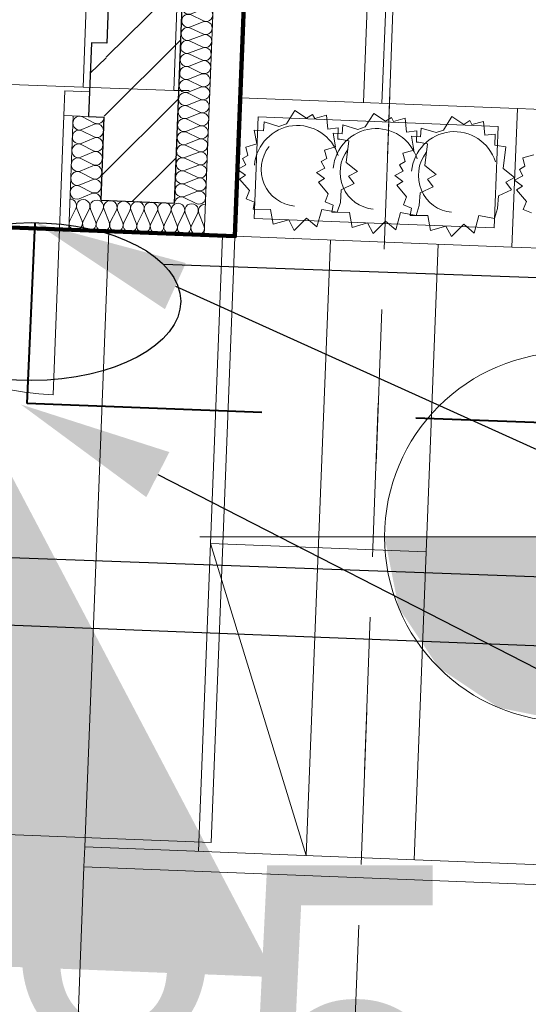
# Model space of a CAD drawing. Extents: x -198213 to 5540361, y 56395 to 5961443.
# Tile 53 of 76: x 5539594.22 to 5539595.87, y 5961335.24 to 5961338.43. Entities that reach past the tile are written whole.
import ezdxf
from ezdxf import colors
from ezdxf.entities.mleader import LeaderData, LeaderLine
from ezdxf.math import Vec2, Vec3

# ---------------------------------------------------------------- set-up
doc = ezdxf.new("R2010")
doc.units = 0
doc.header["$MEASUREMENT"] = 0
for name, pattern in [('Dashed', [564.4444465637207, 282.2222232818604, -282.2222232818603]), ('KRESKOWAX2', [1.5, 1, -0.5]), ('L_0_03', [1, 0.5, -0.5])]:
    doc.linetypes.add(name, pattern=pattern)
for name, color, linetype, lineweight in [('$ IE KABEL NN', 1, 'KRESKOWAX2', 40), ('$ IE RURY OSŁONOWE', 7, 'Continuous', 30), ('$ IE_OPISY', 7, 'Continuous', 25), ('$ MP studzienki teletechnika', 40, 'Dashed', 30), ('0_Nr_Pióra__7', 8, 'Continuous', 13), ('217_kontur_klasyfikacyjny_Nr_Pióra__3', 8, 'Continuous', 18), ('218_kontur_uzytku_gruntowego_Nr_Pióra__3', 8, 'Continuous', 18), ('ARCH dach_Nr_Pióra__46', 8, 'Continuous', 13), ('Arch drogi_Nr_Pióra__21', 8, 'Continuous', 9), ('Arch drzwi_Nr_Pióra__4', 8, 'Continuous', 9), ('Arch ocieplenie_Nr_Pióra__22', 8, 'Continuous', 9), ('Arch schody_Nr_Pióra__21', 8, 'Continuous', 9), ('Arch wyburzenia_Nr_Pióra__46', 8, 'Continuous', 13), ('arch wypelnienia_Nr_Pióra__118', 8, 'Continuous', 211), ('arch wypelnienia_Nr_Pióra__68', 8, 'Continuous', 40), ('Arch wyposarzenie_Nr_Pióra__4', 8, 'Continuous', 9), ('Arch ściany nośne_Nr_Pióra__21', 8, 'Continuous', 9), ('Arch ściany nośne_Nr_Pióra__27', 8, 'Continuous', 30), ('INWENT RZĘDNE_Nr_Pióra__21', 8, 'Continuous', 9), ('KR_ObiektKarto_Nr_Pióra__7', 8, 'Continuous', 13), ('sch_Nr_Pióra__7', 8, 'Continuous', 13)]:
    doc.layers.add(name, color=color, linetype=linetype, lineweight=lineweight)
for name, color, linetype in [('Arch ocieplenie', 8, 'Continuous'), ('Arch ściany nośne', 8, 'Continuous'), ('INWENT RZĘDNE', 8, 'Continuous')]:
    doc.layers.add(name, color=color, linetype=linetype)
doc.styles.add('1. Elektrobau_02.2024', font='romans.shx', dxfattribs={"width": 0.8, "oblique": 10})
doc.styles.add('GENERATED_STYLE_3', font='ARIALN.TTF')
pattern_1 = [(45, (0, 0), (-91.92387818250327, 91.92387818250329), [])]

# ---------------------------------------------------------------- blocks, each defined once
blk = doc.blocks.new('Izolacja cieplna 14_30', base_point=(-119027.1563156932, 114790.0136445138))
at = {"layer": 'Arch ocieplenie_Nr_Pióra__22', "linetype": 'Continuous'}
for p, q in [((-118957.0776100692, 114785.493898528), (-118998.1377131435, 114769.4623604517)), ((-118958.732254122, 114743.1625881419), (-118999.7923571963, 114727.1310500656)), ((-118998.2766943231, 114765.9067586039), (-118958.5932371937, 114746.7191045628)), ((-118999.9313383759, 114723.5754482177), (-118960.2478812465, 114704.3877941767)), ((-119001.5859824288, 114681.2441378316), (-118961.9025252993, 114662.0564837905)), ((-118960.3868981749, 114700.8312777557), (-119001.4470012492, 114684.7997396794)), ((-118962.0415422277, 114658.4999673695), (-119003.101645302, 114642.4684292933)), ((-118963.6961862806, 114616.1686569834), (-119004.7562893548, 114600.1371189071)), ((-119003.2406264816, 114638.9128274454), (-118963.5571693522, 114619.7251734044)), ((-119004.8952705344, 114596.5815170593), (-118965.211813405, 114577.3938630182)), ((-119006.5499145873, 114554.2502066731), (-118966.8664574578, 114535.0625526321)), ((-118965.3508303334, 114573.8373465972), (-119006.4109334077, 114557.8058085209)), ((-118967.0054743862, 114531.5060362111), (-119008.0655774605, 114515.4744981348)), ((-118968.6601184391, 114489.1747258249), (-119009.7202215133, 114473.1431877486)), ((-119008.2045586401, 114511.918896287), (-118968.5211015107, 114492.7312422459)), ((-119009.8592026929, 114469.5875859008), (-118970.1757455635, 114450.3999318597)), ((-119011.5138467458, 114427.2562755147), (-118971.8303896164, 114408.0686214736)), ((-118970.3147624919, 114446.8434154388), (-119011.3748655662, 114430.8118773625)), ((-118971.9694065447, 114404.5121050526), (-119013.029509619, 114388.4805669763)), ((-118973.6240505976, 114362.1807946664), (-119014.6841536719, 114346.1492565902)), ((-119013.1684907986, 114384.9249651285), (-118973.4850336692, 114365.7373110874)), ((-119014.8231348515, 114342.5936547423), (-118975.139677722, 114323.4060007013)), ((-119016.4777789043, 114300.2623443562), (-118976.7943217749, 114281.0746903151)), ((-118975.2786946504, 114319.8494842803), (-119016.3387977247, 114303.817946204)), ((-118976.9333387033, 114277.5181738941), (-119017.9934417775, 114261.4866358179)), ((-118978.5879827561, 114235.186863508), (-119019.6480858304, 114219.1553254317)), ((-119018.1324229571, 114257.93103397), (-118978.4489658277, 114238.743379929)), ((-119019.78706701, 114215.5997235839), (-118980.1036098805, 114196.4120695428)), ((-119021.4417110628, 114173.2684131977), (-118981.7582539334, 114154.0807591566)), ((-118980.2426268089, 114192.8555531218), (-119021.3027298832, 114176.8240150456)), ((-118981.8972708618, 114150.5242427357), (-119022.957373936, 114134.4927046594)), ((-118983.5519149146, 114108.1929323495), (-119024.6120179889, 114092.1613942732)), ((-119023.0963551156, 114130.9371028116), (-118983.4128979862, 114111.7494487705)), ((-119024.7509991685, 114088.6057924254), (-118985.067542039, 114069.4181383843)), ((-119026.4056432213, 114046.2744820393), (-118986.7221860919, 114027.0868279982)), ((-118985.2065589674, 114065.8616219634), (-119026.2666620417, 114049.8300838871)), ((-118986.8612030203, 114023.5303115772), (-119027.9213060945, 114007.4987735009)), ((-118988.5158470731, 113981.199001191), (-119029.5759501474, 113965.1674631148)), ((-119028.0602872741, 114003.9431716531), (-118988.3768301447, 113984.755517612)), ((-119029.714931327, 113961.6118612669), (-118990.0314741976, 113942.4242072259)), ((-119031.3695753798, 113919.2805508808), (-118991.6861182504, 113900.0928968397)), ((-118990.170491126, 113938.8676908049), (-119031.2305942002, 113922.8361527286)), ((-118991.8251351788, 113896.5363804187), (-119032.8852382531, 113880.5048423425)), ((-118993.4797792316, 113854.2050700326), (-119034.5398823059, 113838.1735319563)), ((-119033.0242194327, 113876.9492404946), (-118993.3407623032, 113857.7615864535)), ((-119034.6788634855, 113834.6179301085), (-118994.9954063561, 113815.4302760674)), ((-119036.3335075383, 113792.2866197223), (-118996.6500504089, 113773.0989656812)), ((-118995.1344232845, 113811.8737596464), (-119036.1945263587, 113795.8422215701)), ((-118996.7890673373, 113769.5424492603), (-119037.8491704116, 113753.510911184)), ((-118998.4437113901, 113727.2111388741), (-119039.5038144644, 113711.1796007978)), ((-119037.9881515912, 113749.9553093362), (-118998.3046944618, 113730.7676552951)), ((-119039.642795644, 113707.62399895), (-118999.9593385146, 113688.4363449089)), ((-119041.2974396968, 113665.2926885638), (-119001.6139825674, 113646.1050345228)), ((-119000.098355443, 113684.8798284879), (-119041.1584585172, 113668.8482904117)), ((-119042.9520837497, 113622.9613781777), (-119003.2686266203, 113603.7737241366)), ((-119001.7529994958, 113642.5485181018), (-119042.8131025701, 113626.5169800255)), ((-119003.4076435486, 113600.2172077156), (-119044.4677466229, 113584.1856696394)), ((-119044.6067278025, 113580.6300677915), (-119004.9232706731, 113561.4424137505)), ((-119046.2613718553, 113538.2987574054), (-119006.5779147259, 113519.1111033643)), ((-119005.0622876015, 113557.8858973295), (-119046.1223906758, 113541.8543592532)), ((-119047.9160159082, 113495.9674470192), (-119008.2325587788, 113476.7797929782)), ((-119006.7169316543, 113515.5545869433), (-119047.7770347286, 113499.523048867)), ((-119008.3715757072, 113473.2232765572), (-119049.4316787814, 113457.1917384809)), ((-119049.570659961, 113453.6361366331), (-119009.8872028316, 113434.448482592)), ((-119051.2253040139, 113411.3048262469), (-119011.5418468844, 113392.1171722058)), ((-119010.02621976, 113430.891966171), (-119051.0863228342, 113414.8604280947)), ((-119052.8799480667, 113368.9735158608), (-119013.1964909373, 113349.7858618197)), ((-119011.6808638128, 113388.5606557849), (-119052.7409668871, 113372.5291177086)), ((-119013.3355078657, 113346.2293453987), (-119054.3956109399, 113330.1978073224)), ((-119014.9901519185, 113303.8980350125), (-119056.0502549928, 113287.8664969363)), ((-119054.5345921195, 113326.6422054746), (-119014.8511349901, 113307.4545514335)), ((-119056.1892361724, 113284.3108950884), (-119016.5057790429, 113265.1232410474)), ((-119057.8438802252, 113241.9795847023), (-119018.1604230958, 113222.7919306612)), ((-119016.6447959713, 113261.5667246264), (-119057.7048990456, 113245.5351865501)), ((-119018.2994400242, 113219.2354142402), (-119059.3595430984, 113203.203876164)), ((-119019.954084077, 113176.9041038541), (-119061.0141871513, 113160.8725657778)), ((-119059.4985242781, 113199.6482743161), (-119019.8150671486, 113180.4606202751)), ((-119061.1531683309, 113157.31696393), (-119021.4697112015, 113138.1293098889)), ((-119062.8078123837, 113114.9856535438), (-119023.1243552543, 113095.7979995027)), ((-119021.6087281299, 113134.5727934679), (-119062.6688312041, 113118.5412553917)), ((-119023.2633721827, 113092.2414830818), (-119064.323475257, 113076.2099450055)), ((-119024.9180162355, 113049.9101726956), (-119065.9781193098, 113033.8786346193)), ((-119064.4624564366, 113072.6543431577), (-119024.7789993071, 113053.4666891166)), ((-119066.1171004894, 113030.3230327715), (-119026.43364336, 113011.1353787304)), ((-119067.7717445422, 112987.9917223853), (-119028.0882874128, 112968.8040683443)), ((-119026.5726602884, 113007.5788623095), (-119067.6327633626, 112991.5473242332)), ((-119028.2273043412, 112965.2475519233), (-119069.2874074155, 112949.216013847)), ((-119029.881948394, 112922.9162415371), (-119070.9420514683, 112906.8847034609)), ((-119069.4263885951, 112945.6604119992), (-119029.7429314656, 112926.4727579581)), ((-119071.0810326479, 112903.329101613), (-119031.3975755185, 112884.141447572)), ((-119072.7356767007, 112860.9977912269), (-119033.0522195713, 112841.8101371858)), ((-119031.5365924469, 112880.584931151), (-119072.5966955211, 112864.5533930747)), ((-119033.1912364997, 112838.2536207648), (-119074.251339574, 112822.2220826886)), ((-119034.8458805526, 112795.9223103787), (-119075.9059836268, 112779.8907723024)), ((-119074.3903207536, 112818.6664808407), (-119034.7068636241, 112799.4788267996)), ((-119076.0449648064, 112776.3351704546), (-119036.361507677, 112757.1475164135)), ((-119077.6996088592, 112734.0038600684), (-119038.0161517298, 112714.8162060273)), ((-119036.5005246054, 112753.5909999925), (-119077.5606276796, 112737.5594619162)), ((-119038.1551686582, 112711.2596896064), (-119079.2152717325, 112695.2281515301)), ((-119039.8098127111, 112668.9283792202), (-119080.8699157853, 112652.8968411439)), ((-119079.3542529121, 112691.6725496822), (-119039.6707957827, 112672.4848956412)), ((-119081.0088969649, 112649.3412392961), (-119041.3254398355, 112630.153585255)), ((-119082.6635410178, 112607.0099289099), (-119042.9800838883, 112587.8222748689)), ((-119041.4644567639, 112626.597068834), (-119082.5245598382, 112610.5655307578)), ((-119043.1191008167, 112584.2657584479), (-119084.179203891, 112568.2342203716)), ((-119044.7737448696, 112541.9344480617), (-119085.8338479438, 112525.9029099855)), ((-119084.3181850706, 112564.6786185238), (-119044.6347279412, 112545.4909644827)), ((-119085.9728291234, 112522.3473081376), (-119046.289371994, 112503.1596540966)), ((-119087.6274731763, 112480.0159977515), (-119047.9440160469, 112460.8283437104)), ((-119046.4283889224, 112499.6031376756), (-119087.4884919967, 112483.5715995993))]:
    blk.add_line(p, q, dxfattribs=at)
for centre, start_param, end_param in [((-119005.9051984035, 114789.1829819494), 3.141592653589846, 5.125182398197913), ((-118949.3101177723, 114765.7732529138), 4.299595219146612, 8.266774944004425), ((-119007.5597984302, 114746.8525937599), 1.158003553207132, 5.125182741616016), ((-118950.9647618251, 114723.4419425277), 4.299595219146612, 8.266774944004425), ((-119009.214442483, 114704.5212833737), 1.158003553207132, 5.125182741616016), ((-119010.8690865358, 114662.1899729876), 1.158003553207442, 5.125182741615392), ((-118952.619405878, 114681.1106321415), 4.29959521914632, 8.2667749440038), ((-118954.2740499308, 114638.7793217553), 4.29959521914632, 8.2667749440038), ((-119012.5237305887, 114619.8586626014), 1.158003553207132, 5.125182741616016), ((-118955.9286939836, 114596.4480113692), 4.299595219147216, 8.266774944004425), ((-119014.1783746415, 114577.5273522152), 1.158003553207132, 5.125182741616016), ((-119015.8330186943, 114535.1960418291), 1.158003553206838, 5.125182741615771), ((-118957.5833380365, 114554.116700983), 4.29959521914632, 8.266774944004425), ((-118959.2379820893, 114511.7853905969), 4.299595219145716, 8.266774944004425), ((-119017.4876627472, 114492.8647314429), 1.158003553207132, 5.125182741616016), ((-118960.8926261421, 114469.4540802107), 4.299595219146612, 8.266774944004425), ((-119019.1423068, 114450.5334210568), 1.158003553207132, 5.125182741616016), ((-119020.7969508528, 114408.2021106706), 1.158003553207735, 5.125182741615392), ((-118962.547270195, 114427.1227698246), 4.299595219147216, 8.2667749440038), ((-118964.2019142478, 114384.7914594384), 4.29959521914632, 8.2667749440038), ((-119022.4515949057, 114365.8708002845), 1.158003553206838, 5.125182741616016), ((-118965.8565583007, 114342.4601490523), 4.299595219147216, 8.26677494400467), ((-119024.1062389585, 114323.5394898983), 1.158003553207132, 5.125182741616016), ((-119025.7608830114, 114281.2081795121), 1.158003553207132, 5.125182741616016), ((-118967.5112023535, 114300.1288386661), 4.299595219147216, 8.266774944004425), ((-118969.1658464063, 114257.7975282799), 4.299595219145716, 8.266774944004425), ((-119027.4155270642, 114238.876869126), 1.158003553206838, 5.125182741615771), ((-118970.8204904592, 114215.4662178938), 4.299595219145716, 8.266774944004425), ((-119029.070171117, 114196.5455587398), 1.158003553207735, 5.125182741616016), ((-119030.7248151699, 114154.2142483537), 1.158003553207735, 5.125182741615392), ((-118972.475134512, 114173.1349075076), 4.299595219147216, 8.2667749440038), ((-119032.3794592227, 114111.8829379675), 1.158003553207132, 5.125182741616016), ((-118974.1297785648, 114130.8035971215), 4.299595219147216, 8.2667749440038), ((-118975.7844226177, 114088.4722867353), 4.29959521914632, 8.266774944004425), ((-119034.0341032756, 114069.5516275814), 1.158003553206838, 5.125182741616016), ((-119035.6887473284, 114027.2203171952), 1.158003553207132, 5.125182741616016), ((-118977.4390666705, 114046.1409763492), 4.299595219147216, 8.26677494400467), ((-119037.3433913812, 113984.8890068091), 1.158003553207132, 5.125182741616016), ((-118979.0937107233, 114003.809665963), 4.299595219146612, 8.266774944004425), ((-118980.7483547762, 113961.4783555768), 4.299595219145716, 8.266774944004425), ((-119038.9980354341, 113942.5576964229), 1.158003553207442, 5.125182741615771), ((-119040.6526794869, 113900.2263860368), 1.158003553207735, 5.125182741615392), ((-118982.402998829, 113919.1470451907), 4.29959521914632, 8.2667749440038), ((-119042.3073235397, 113857.8950756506), 1.158003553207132, 5.125182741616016), ((-118984.0576428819, 113876.8157348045), 4.299595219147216, 8.2667749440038), ((-118985.7122869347, 113834.4844244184), 4.299595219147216, 8.266774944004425), ((-119043.9619675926, 113815.5637652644), 1.158003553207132, 5.125182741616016), ((-118987.3669309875, 113792.1531140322), 4.29959521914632, 8.266774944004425), ((-119045.6166116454, 113773.2324548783), 1.158003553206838, 5.125182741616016), ((-119047.2712556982, 113730.9011444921), 1.158003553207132, 5.125182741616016), ((-118989.0215750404, 113749.8218036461), 4.299595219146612, 8.26677494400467), ((-118990.6762190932, 113707.4904932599), 4.299595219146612, 8.266774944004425), ((-119048.9258997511, 113688.569834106), 1.158003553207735, 5.125182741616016), ((-118992.3308631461, 113665.1591828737), 4.29959521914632, 8.2667749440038), ((-119050.5805438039, 113646.2385237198), 1.158003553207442, 5.125182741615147), ((-119052.2351878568, 113603.9072133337), 1.158003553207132, 5.125182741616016), ((-118993.9855071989, 113622.8278724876), 4.29959521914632, 8.2667749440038), ((-118995.6401512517, 113580.4965621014), 4.299595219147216, 8.266774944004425), ((-119053.8898319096, 113561.5759029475), 1.158003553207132, 5.125182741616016), ((-118997.2947953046, 113538.1652517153), 4.299595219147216, 8.266774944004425), ((-119055.5444759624, 113519.2445925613), 1.158003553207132, 5.125182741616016), ((-119057.1991200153, 113476.9132821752), 1.158003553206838, 5.125182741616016), ((-118998.9494393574, 113495.8339413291), 4.299595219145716, 8.266774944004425), ((-119000.6040834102, 113453.502630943), 4.299595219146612, 8.26677494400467), ((-119058.8537640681, 113434.581971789), 1.158003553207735, 5.125182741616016), ((-119002.2587274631, 113411.1713205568), 4.299595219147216, 8.2667749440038), ((-119060.5084081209, 113392.2506614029), 1.158003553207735, 5.125182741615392), ((-119062.1630521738, 113349.9193510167), 1.158003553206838, 5.125182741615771), ((-119003.9133715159, 113368.8400101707), 4.29959521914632, 8.2667749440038), ((-119005.5680155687, 113326.5086997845), 4.29959521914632, 8.266774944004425), ((-119063.8176962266, 113307.5880406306), 1.158003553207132, 5.125182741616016), ((-119007.2226596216, 113284.1773893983), 4.299595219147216, 8.266774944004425), ((-119065.4723402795, 113265.2567302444), 1.158003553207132, 5.125182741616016), ((-119067.1269843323, 113222.9254198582), 1.158003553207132, 5.125182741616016), ((-119008.8773036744, 113241.8460790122), 4.299595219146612, 8.266774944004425), ((-119010.5319477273, 113199.514768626), 4.29959521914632, 8.2667749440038), ((-119068.7816283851, 113180.5941094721), 1.158003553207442, 5.125182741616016), ((-119012.1865917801, 113157.1834582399), 4.299595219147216, 8.266774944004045), ((-119070.436272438, 113138.2627990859), 1.158003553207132, 5.125182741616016), ((-119072.0909164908, 113095.9314886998), 1.158003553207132, 5.125182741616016), ((-119013.8412358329, 113114.8521478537), 4.299595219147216, 8.2667749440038), ((-119015.4958798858, 113072.5208374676), 4.29959521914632, 8.266774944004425), ((-119073.7455605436, 113053.6001783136), 1.158003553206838, 5.125182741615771), ((-119017.1505239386, 113030.1895270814), 4.29959521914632, 8.266774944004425), ((-119075.4002045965, 113011.2688679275), 1.158003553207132, 5.125182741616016), ((-119077.0548486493, 112968.9375575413), 1.158003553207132, 5.125182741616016), ((-119018.8051679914, 112987.8582166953), 4.299595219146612, 8.266774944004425), ((-119020.4598120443, 112945.5269063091), 4.299595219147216, 8.2667749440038), ((-119078.7094927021, 112926.6062471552), 1.158003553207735, 5.125182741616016), ((-119022.1144560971, 112903.1955959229), 4.29959521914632, 8.2667749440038), ((-119080.364136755, 112884.274936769), 1.158003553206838, 5.125182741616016), ((-119082.0187808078, 112841.9436263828), 1.158003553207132, 5.125182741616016), ((-119023.7691001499, 112860.8642855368), 4.299595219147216, 8.2667749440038), ((-119025.4237442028, 112818.5329751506), 4.299595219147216, 8.266774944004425), ((-119083.6734248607, 112799.6123159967), 1.158003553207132, 5.125182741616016), ((-119027.0783882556, 112776.2016647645), 4.29959521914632, 8.266774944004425), ((-119085.3280689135, 112757.2810056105), 1.158003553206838, 5.125182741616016), ((-119086.9827129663, 112714.9496952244), 1.158003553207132, 5.125182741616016), ((-119028.7330323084, 112733.8703543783), 4.299595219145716, 8.266774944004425), ((-119088.6373570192, 112672.6183848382), 1.158003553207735, 5.125182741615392), ((-119030.3876763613, 112691.5390439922), 4.299595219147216, 8.2667749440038), ((-119032.0423204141, 112649.207733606), 4.299595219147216, 8.2667749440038), ((-119090.292001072, 112630.2870744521), 1.158003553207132, 5.125182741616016), ((-119091.9466451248, 112587.9557640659), 1.158003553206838, 5.125182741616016), ((-119033.696964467, 112606.8764232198), 4.29959521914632, 8.2667749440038), ((-119093.6012891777, 112545.6244536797), 1.158003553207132, 5.125182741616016), ((-119035.3516085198, 112564.5451128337), 4.299595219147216, 8.266774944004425), ((-119037.0062525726, 112522.2138024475), 4.299595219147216, 8.266774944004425), ((-119095.2559332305, 112503.2931432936), 1.158003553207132, 5.125182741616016), ((-119096.9105772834, 112460.9618329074), 1.158003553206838, 3.141592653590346), ((-119038.6608966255, 112479.8824920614), 4.299595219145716, 8.266774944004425)]:
    blk.add_ellipse(centre, major_axis=(21.25111928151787, -0.8306626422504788), ratio=0.9959567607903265, start_param=start_param, end_param=end_param, dxfattribs=at)
blk = doc.blocks.new('Izolacja cieplna 14_31', base_point=(-119347.4319898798, 112740.9594603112))
at = {"layer": 'Arch ocieplenie_Nr_Pióra__22', "linetype": 'Continuous'}
for p, q in [((-119417.6540008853, 112741.8129769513), (-119378.0133786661, 112721.5294631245)), ((-119419.4116163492, 112696.8473146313), (-119379.77099413, 112676.5638008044)), ((-119378.161008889, 112717.752589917), (-119419.2639481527, 112700.6251593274)), ((-119379.9186243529, 112672.7869275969), (-119421.0215636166, 112655.6594970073)), ((-119421.1692318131, 112651.8816523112), (-119381.5286095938, 112631.5981384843)), ((-119422.926847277, 112606.9159899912), (-119383.2862250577, 112586.6324761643)), ((-119381.6762398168, 112627.8212652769), (-119422.7791790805, 112610.6938346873)), ((-119383.4338552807, 112582.8556029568), (-119424.5367945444, 112565.7281723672)), ((-119385.1914707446, 112537.8899406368), (-119426.2944100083, 112520.7625100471)), ((-119424.6844627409, 112561.9503276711), (-119385.0438405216, 112541.6668138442)), ((-119426.4420782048, 112516.984665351), (-119386.8014559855, 112496.7011515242)), ((-119386.9490862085, 112492.9242783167), (-119428.0520254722, 112475.7968477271))]:
    blk.add_line(p, q, dxfattribs=at)
for centre, start_param, end_param in [((-119426.9842813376, 112721.5522922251), 2.728799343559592, 6.695979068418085), ((-119368.6831071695, 112741.7901228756), 5.870391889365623, 7.853981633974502), ((-119428.7418968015, 112676.586629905), 2.72879934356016, 6.695979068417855), ((-119370.4406922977, 112696.8254407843), 5.870391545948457, 9.837570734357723), ((-119372.1983077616, 112651.8597784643), 5.87039154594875, 9.837570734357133), ((-119430.4995122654, 112631.620967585), 2.72879934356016, 6.695979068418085), ((-119432.2571277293, 112586.6553052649), 2.728799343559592, 6.695979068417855), ((-119373.9559232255, 112606.8941161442), 5.870391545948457, 9.837570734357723), ((-119375.7135386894, 112561.9284538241), 5.870391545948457, 9.837570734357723), ((-119434.0147431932, 112541.6896429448), 2.728799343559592, 6.695979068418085), ((-119377.4711541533, 112516.9627915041), 5.87039154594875, 9.837570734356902), ((-119435.7723586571, 112496.7239806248), 2.728799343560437, 6.695979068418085), ((-119379.2287696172, 112471.997129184), 1.570796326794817, 3.554385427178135)]:
    blk.add_ellipse(centre, major_axis=(-0.8787886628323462, -22.48234330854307), ratio=0.9452359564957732, start_param=start_param, end_param=end_param, dxfattribs=at)
blk = doc.blocks.new('Izolacja cieplna 14_32', base_point=(-119457.9013747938, 112475.0712964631))
at = {"layer": 'Arch ocieplenie_Nr_Pióra__22', "linetype": 'Continuous'}
for p, q in [((-119458.7968565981, 112404.8509257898), (-119438.9290197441, 112444.5077959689)), ((-119435.2360770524, 112444.3634464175), (-119418.5243238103, 112403.2767551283)), ((-119414.8304312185, 112403.1323684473), (-119394.9625943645, 112442.7892386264)), ((-119391.2696516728, 112442.6448890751), (-119374.5578984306, 112401.5581977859)), ((-119370.8640058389, 112401.4138111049), (-119350.9961689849, 112441.0706812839)), ((-119347.3032262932, 112440.9263317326), (-119330.591473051, 112399.8396404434)), ((-119326.8975804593, 112399.6952537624), (-119307.0297436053, 112439.3521239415)), ((-119303.3368009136, 112439.2077743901), (-119286.6250476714, 112398.1210831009)), ((-119282.9311550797, 112397.9766964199), (-119263.0633182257, 112437.633566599)), ((-119259.370375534, 112437.4892170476), (-119242.6586222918, 112396.4025257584)), ((-119238.9647297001, 112396.2581390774), (-119219.0968928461, 112435.9150092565)), ((-119215.4039501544, 112435.7706597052), (-119198.6921969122, 112394.683968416)), ((-119194.9983043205, 112394.539581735), (-119175.1304674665, 112434.196451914)), ((-119171.4375247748, 112434.0521023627), (-119154.7257715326, 112392.9654110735)), ((-119151.0318789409, 112392.8210243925), (-119131.1640420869, 112432.4778945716)), ((-119127.4710993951, 112432.3335450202), (-119110.759346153, 112391.246853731)), ((-119107.0654535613, 112391.10246705), (-119087.1976167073, 112430.7593372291)), ((-119083.5046740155, 112430.6149876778), (-119066.7929207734, 112389.5282963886)), ((-119063.0990281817, 112389.3839097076), (-119043.2311913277, 112429.0407798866)), ((-119039.5382486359, 112428.8964303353), (-119022.8264953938, 112387.8097390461))]:
    blk.add_line(p, q, dxfattribs=at)
for centre, start_param, end_param in [((-119458.7320373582, 112453.8201791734), 5.870391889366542, 7.853981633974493), ((-119414.7665704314, 112452.1016513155), 5.870391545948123, 9.837570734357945), ((-119370.8001450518, 112450.383093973), 5.870391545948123, 9.837570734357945), ((-119326.8337196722, 112448.6645366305), 5.870391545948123, 9.837570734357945), ((-119282.8672942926, 112446.9459792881), 5.870391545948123, 9.837570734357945), ((-119238.900868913, 112445.2274219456), 5.870391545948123, 9.837570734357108), ((-119194.9344435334, 112443.5088646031), 5.870391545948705, 9.837570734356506), ((-119150.9680181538, 112441.7903072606), 5.870391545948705, 9.837570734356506), ((-119107.0015927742, 112440.0717499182), 5.870391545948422, 9.837570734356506), ((-119063.0351673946, 112438.3531925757), 5.870391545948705, 9.837570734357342), ((-119019.068742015, 112436.6346352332), 1.570796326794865, 3.554385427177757), ((-119438.9938145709, 112395.5385336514), 2.728799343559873, 6.695979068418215), ((-119395.0273891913, 112393.819976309), 2.728799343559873, 6.695979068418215), ((-119351.0609638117, 112392.1014189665), 2.728799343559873, 6.695979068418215), ((-119307.0945384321, 112390.382861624), 2.728799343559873, 6.695979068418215), ((-119263.1281130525, 112388.6643042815), 2.728799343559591, 6.695979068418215), ((-119219.1616876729, 112386.9457469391), 2.728799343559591, 6.695979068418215), ((-119175.1952622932, 112385.2271895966), 2.728799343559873, 6.695979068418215), ((-119131.2288369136, 112383.5086322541), 2.728799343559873, 6.695979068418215), ((-119087.262411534, 112381.7900749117), 2.728799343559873, 6.695979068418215), ((-119043.2959861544, 112380.0715175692), 2.728799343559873, 6.695979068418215)]:
    blk.add_ellipse(centre, major_axis=(21.98273567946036, -0.8592600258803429), ratio=0.9667185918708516, start_param=start_param, end_param=end_param, dxfattribs=at)
blk = doc.blocks.new('Ściana_37', base_point=(-119357.9776806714, 112471.165486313))
at = {"layer": 'Arch ściany nośne_Nr_Pióra__21', "linetype": 'Continuous'}
h = blk.add_hatch(dxfattribs=at)
h.set_pattern_fill('Common_Brick', color=256, style=0, pattern_type=2)
h.set_pattern_definition(pattern_1)
h.paths.add_polyline_path([(-119118.1608149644, 112461.7915371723), (-119029.1082981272, 114740.0517613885), (-119268.9251638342, 114749.4257105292), (-119357.9776806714, 112471.165486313)], flags=0)
at = {"layer": 'Arch ściany nośne_Nr_Pióra__27', "linetype": 'Continuous'}
for p, q in [((-119268.9251638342, 114749.4257105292), (-119338.0580387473, 112980.7763259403)), ((-119029.1082981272, 114740.0517613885), (-119268.9251638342, 114749.4257105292)), ((-119118.1608149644, 112461.7915371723), (-119029.1082981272, 114740.0517613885)), ((-119347.431987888, 112740.9594602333), (-119357.9776806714, 112471.165486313)), ((-119357.9776806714, 112471.165486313), (-119118.1608149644, 112461.7915371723))]:
    blk.add_line(p, q, dxfattribs=at)
blk = doc.blocks.new('Ściana_57', base_point=(-119388.0198857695, 112982.7292320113))
at = {"layer": 'Arch ściany nośne_Nr_Pióra__21', "linetype": 'Continuous'}
h = blk.add_hatch(dxfattribs=at)
h.set_pattern_fill('Common_Brick', color=256, style=0, pattern_type=2)
h.set_pattern_definition(pattern_1)
h.paths.add_polyline_path([(-119397.3938349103, 112742.9123663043), (-119347.431987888, 112740.9594602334), (-119338.0580387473, 112980.7763259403), (-119388.0198857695, 112982.7292320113)], flags=0)
at = {"layer": 'Arch ściany nośne_Nr_Pióra__27', "linetype": 'Continuous'}
for p, q in [((-119388.0198857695, 112982.7292320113), (-119397.3938349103, 112742.9123663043)), ((-119338.0580387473, 112980.7763259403), (-119388.0198857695, 112982.7292320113)), ((-119397.3938349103, 112742.9123663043), (-119347.431987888, 112740.9594602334))]:
    blk.add_line(p, q, dxfattribs=at)
blk = doc.blocks.new('Koty wysokościowe_12', base_point=(-117836.4651402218, 111377.6939463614))
at = {"layer": 'INWENT RZĘDNE_Nr_Pióra__21', "linetype": 'Continuous'}
blk.add_hatch(color=256, dxfattribs=at).paths.add_polyline_path([(-117836.4651402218, 111377.6939463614), (-118436.4651402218, 111377.6939463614), (-118390.7928597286, 111148.0838869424), (-118260.7292089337, 110953.4298776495), (-118066.0751996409, 110823.3662268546), (-117836.4651402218, 110777.6939463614)], flags=0)
blk.add_line((-119036.4651402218, 111377.6939463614), (-116636.4651402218, 111377.6939463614), dxfattribs=at)
blk.add_circle((-117836.4651402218, 111377.6939463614), 600.0000000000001, dxfattribs=at)
blk = doc.blocks.new('Koty wysokościowe_52', base_point=(-120351.4512781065, 109748.041709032))
at = {"layer": 'INWENT RZĘDNE_Nr_Pióra__21', "insert": (-119695.9786909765, 108888.5015436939), "char_height": 1200, "attachment_point": 7, "style": 'GENERATED_STYLE_3'}
blk.add_mtext('{85,73}', dxfattribs=at)

msp = doc.modelspace()

# ---------------------------------------------------------------- hatches: boundary and pattern name
at = {"layer": 'arch wypelnienia_Nr_Pióra__68', "linetype": 'Continuous'}
msp.add_hatch(color=256, dxfattribs=at).paths.add_polyline_path([(5539593.756789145, 5961337.774203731), (5539592.279356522, 5961335.431563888), (5539595.046858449, 5961335.323389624)], flags=0)

# ---------------------------------------------------------------- linework, layer by layer
at = {"layer": '$ IE KABEL NN'}
msp.add_lwpolyline([(5539602.061410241, 5961325.81033772), (5539602.49780066, 5961336.874800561), (5539594.240363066, 5961337.185843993), (5539594.266499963, 5961337.773108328)], dxfattribs=at)
at = {"layer": '$ IE RURY OSŁONOWE'}
for points in [[(5539602.031769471, 5961337.375846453), (5539594.682992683, 5961337.637835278)], [(5539594.739281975, 5961337.517559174), (5539594.738910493, 5961337.507968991)], [(5539593.739739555, 5961336.702585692), (5539601.992594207, 5961336.402810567)]]:
    msp.add_lwpolyline(points, dxfattribs=at)
msp.add_ellipse((5539594.255129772, 5961337.516832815), major_axis=(-0.4841521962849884, -0.001648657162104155), ratio=0.5294115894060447, dxfattribs=at)
at = {"layer": '$ MP studzienki teletechnika'}
msp.add_lwpolyline([(5539592.826771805, 5961336.519699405), (5539601.816564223, 5961336.167494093)], dxfattribs=at)
at = {"layer": '0_Nr_Pióra__7', "linetype": 'Continuous'}
msp.add_line((5539594.717, 5961338.202), (5539594.767, 5961338.202), dxfattribs=at)
at = {"layer": '217_kontur_klasyfikacyjny_Nr_Pióra__3', "linetype": 'L_0_03', "flags": 128}
msp.add_lwpolyline([(5539595.990000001, 5961353.48), (5539595.25, 5961333.69)], dxfattribs=at)
at = {"layer": '218_kontur_uzytku_gruntowego_Nr_Pióra__3', "linetype": 'L_0_03', "flags": 128}
for points in [[(5539595.990000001, 5961353.48), (5539595.25, 5961333.69)], [(5539595.25, 5961333.69), (5539595.990000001, 5961353.48)]]:
    msp.add_lwpolyline(points, dxfattribs=at)
at = {"layer": 'ARCH dach_Nr_Pióra__46', "linetype": 'Dashed'}
for p, q in [((5539595.057156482, 5961341.356147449), (5539594.838516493, 5961335.760419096)), ((5539594.838516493, 5961335.760419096), (5539592.800071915, 5961335.840066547))]:
    msp.add_line(p, q, dxfattribs=at)
at = {"layer": 'Arch drogi_Nr_Pióra__21', "linetype": 'Continuous'}
for p, q in [((5539595.332694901, 5961338.162947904), (5539595.454313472, 5961341.27557376)), ((5539595.392649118, 5961338.160604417), (5539595.514267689, 5961341.273230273))]:
    msp.add_line(p, q, dxfattribs=at)
at = {"layer": 'Arch drzwi_Nr_Pióra__4', "linetype": 'Continuous'}
for p, q in [((5539594.360261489, 5961338.12089817), (5539594.363386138, 5961338.200837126)), ((5539594.363386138, 5961338.200837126), (5539594.443325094, 5961338.197712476)), ((5539594.440200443, 5961338.117773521), (5539594.443325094, 5961338.197712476)), ((5539594.440200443, 5961338.117773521), (5539594.443325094, 5961338.197712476)), ((5539594.443325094, 5961338.197712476), (5539594.440200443, 5961338.117773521)), ((5539594.360261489, 5961338.12089817), (5539594.324827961, 5961337.214390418)), ((5539594.440200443, 5961338.117773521), (5539594.360261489, 5961338.12089817))]:
    msp.add_line(p, q, dxfattribs=at)
msp.add_arc((5539594.360261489, 5961338.12089817), 0.9071999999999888, 177.7615650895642, 267.7615650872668, dxfattribs=at)
at = {"layer": 'Arch schody_Nr_Pióra__21', "linetype": 'Continuous'}
for p, q in [((5539594.915375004, 5961337.728916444), (5539594.932951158, 5961338.178573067)), ((5539595.832264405, 5961338.143420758), (5539594.932951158, 5961338.178573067)), ((5539595.814688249, 5961337.693764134), (5539595.832264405, 5961338.143420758)), ((5539595.814688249, 5961337.693764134), (5539595.832264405, 5961338.143420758)), ((5539596.731577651, 5961338.108268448), (5539595.832264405, 5961338.143420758)), ((5539594.990561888, 5961338.116275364), (5539594.977672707, 5961337.786527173)), ((5539595.769966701, 5961338.085810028), (5539594.990561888, 5961338.116275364)), ((5539595.757077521, 5961337.756061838), (5539595.769966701, 5961338.085810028)), ((5539594.977672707, 5961337.786527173), (5539595.757077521, 5961337.756061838)), ((5539594.427571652, 5961335.746457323), (5539594.505687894, 5961337.744931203)), ((5539594.797289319, 5961335.732005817), (5539594.875405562, 5961337.730479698)), ((5539594.915375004, 5961337.728916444), (5539595.814688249, 5961337.693764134)), ((5539595.147022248, 5961335.718335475), (5539595.225138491, 5961337.716809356)), ((5539595.496755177, 5961335.704665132), (5539595.574871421, 5961337.703139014)), ((5539595.814688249, 5961337.693764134), (5539596.714001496, 5961337.658611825)), ((5539595.535813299, 5961336.703902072), (5539594.83634744, 5961336.731242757)), ((5539594.83634744, 5961336.731242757), (5539595.147022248, 5961335.718335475)), ((5539594.427571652, 5961335.746457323), (5539594.425032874, 5961335.681506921)), ((5539594.427571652, 5961335.746457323), (5539600.542901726, 5961335.507421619)), ((5539594.425032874, 5961335.681506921), (5539594.378163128, 5961334.482422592)), ((5539594.425032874, 5961335.681506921), (5539600.540362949, 5961335.442471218))]:
    msp.add_line(p, q, dxfattribs=at)
at = {"layer": 'Arch wyburzenia_Nr_Pióra__46', "linetype": 'Continuous'}
for p, q in [((5539595.057156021, 5961341.356147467), (5539594.915375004, 5961337.728916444)), ((5539594.910362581, 5961340.160968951), (5539594.815451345, 5961337.732823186)), ((5539594.375787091, 5961337.750008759), (5539594.390238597, 5961338.119726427)), ((5539594.815451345, 5961337.732823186), (5539592.876931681, 5961337.808595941)), ((5539594.915375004, 5961337.728916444), (5539594.815451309, 5961337.732822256))]:
    msp.add_line(p, q, dxfattribs=at)
at = {"layer": 'arch wypelnienia_Nr_Pióra__118', "linetype": 'Continuous', "flags": 128}
msp.add_lwpolyline([(5539579.088503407, 5961327.108979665), (5539579.056085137, 5961326.279612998), (5539592.705661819, 5961325.746081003), (5539592.73807961, 5961326.575449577), (5539592.43830908, 5961326.587167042), (5539592.731244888, 5961334.081442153), (5539592.877268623, 5961337.808595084), (5539594.915375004, 5961337.728916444), (5539595.057323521, 5961341.359881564), (5539593.0230039, 5961341.435626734), (5539593.468662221, 5961352.947035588), (5539593.768433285, 5961352.93531769), (5539593.787181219, 5961353.414952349), (5539593.287562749, 5961353.434481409), (5539593.290535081, 5961353.510523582), (5539586.99, 5961353.68), (5539586.89, 5961350.36), (5539580.53, 5961350.62), (5539580.536283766, 5961350.808512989), (5539580.015547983, 5961350.825870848), (5539579.996800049, 5961350.346236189), (5539580.29657111, 5961350.334519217), (5539579.388274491, 5961327.097264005)], close=True, dxfattribs=at)
at = {"layer": 'Arch wyposarzenie_Nr_Pióra__4', "linetype": 'Continuous'}
for p, q in [((5539595.082791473, 5961338.093878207), (5539595.109916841, 5961338.137573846)), ((5539595.109916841, 5961338.137573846), (5539595.148113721, 5961338.112296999)), ((5539595.007997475, 5961338.071784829), (5539595.009838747, 5961338.100456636)), ((5539595.009838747, 5961338.100456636), (5539595.058115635, 5961338.085480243)), ((5539595.148113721, 5961338.112296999), (5539595.167397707, 5961338.124286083)), ((5539595.167397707, 5961338.124286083), (5539595.174483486, 5961338.111570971)), ((5539595.174483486, 5961338.111570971), (5539595.212396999, 5961338.122031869)), ((5539595.212396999, 5961338.122031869), (5539595.216645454, 5961338.077206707)), ((5539595.338673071, 5961338.08387632), (5539595.365798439, 5961338.127571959)), ((5539595.365798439, 5961338.127571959), (5539595.403995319, 5961338.102295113)), ((5539595.403995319, 5961338.102295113), (5539595.423279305, 5961338.114284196)), ((5539595.423279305, 5961338.114284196), (5539595.430365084, 5961338.101569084)), ((5539595.430365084, 5961338.101569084), (5539595.468278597, 5961338.112029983)), ((5539595.468278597, 5961338.112029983), (5539595.472527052, 5961338.067204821)), ((5539595.592954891, 5961338.073936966), (5539595.620080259, 5961338.117632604)), ((5539595.620080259, 5961338.117632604), (5539595.658277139, 5961338.092355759)), ((5539595.658277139, 5961338.092355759), (5539595.677561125, 5961338.104344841)), ((5539595.677561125, 5961338.104344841), (5539595.684646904, 5961338.091629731)), ((5539595.684646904, 5961338.091629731), (5539595.722560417, 5961338.102090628)), ((5539595.722560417, 5961338.102090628), (5539595.726808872, 5961338.057265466)), ((5539594.978309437, 5961338.073515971), (5539595.007997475, 5961338.071784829)), ((5539594.986320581, 5961338.028942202), (5539594.978309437, 5961338.073515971)), ((5539595.058115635, 5961338.085480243), (5539595.082791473, 5961338.093878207)), ((5539595.216645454, 5961338.077206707), (5539595.250011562, 5961338.080961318)), ((5539595.250011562, 5961338.080961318), (5539595.248930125, 5961338.044691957)), ((5539595.263879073, 5961338.061782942), (5539595.265720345, 5961338.09045475)), ((5539595.265720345, 5961338.09045475), (5539595.313997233, 5961338.075478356)), ((5539595.313997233, 5961338.075478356), (5539595.338673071, 5961338.08387632)), ((5539595.472527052, 5961338.067204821), (5539595.505893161, 5961338.070959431)), ((5539595.505893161, 5961338.070959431), (5539595.504811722, 5961338.034690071)), ((5539595.518160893, 5961338.051843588), (5539595.520002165, 5961338.080515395)), ((5539595.520002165, 5961338.080515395), (5539595.568279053, 5961338.065539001)), ((5539595.568279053, 5961338.065539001), (5539595.592954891, 5961338.073936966)), ((5539595.234191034, 5961338.063514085), (5539595.263879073, 5961338.061782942)), ((5539595.24220218, 5961338.018940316), (5539595.234191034, 5961338.063514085)), ((5539595.248930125, 5961338.044691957), (5539595.255804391, 5961338.044026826)), ((5539595.255804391, 5961338.044026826), (5539595.284780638, 5961338.038858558)), ((5539595.284780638, 5961338.038858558), (5539595.27630808, 5961337.96896034)), ((5539595.488472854, 5961338.05357473), (5539595.518160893, 5961338.051843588)), ((5539595.496483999, 5961338.009000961), (5539595.488472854, 5961338.05357473)), ((5539595.504811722, 5961338.034690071), (5539595.511685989, 5961338.034024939)), ((5539595.726808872, 5961338.057265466), (5539595.76017498, 5961338.061020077)), ((5539595.76017498, 5961338.061020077), (5539595.759093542, 5961338.024750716)), ((5539594.950631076, 5961338.018463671), (5539594.986320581, 5961338.028942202)), ((5539594.957546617, 5961337.99163861), (5539594.950631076, 5961338.018463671)), ((5539595.206512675, 5961338.008461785), (5539595.24220218, 5961338.018940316)), ((5539595.213428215, 5961337.981636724), (5539595.206512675, 5961338.008461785)), ((5539595.460794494, 5961337.998522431), (5539595.496483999, 5961338.009000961)), ((5539595.511685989, 5961338.034024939), (5539595.540662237, 5961338.028856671)), ((5539595.540662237, 5961338.028856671), (5539595.532189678, 5961337.958958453)), ((5539595.759093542, 5961338.024750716), (5539595.765967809, 5961338.024085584)), ((5539595.765967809, 5961338.024085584), (5539595.794944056, 5961338.018917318)), ((5539595.794944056, 5961338.018917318), (5539595.786471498, 5961337.9490191)), ((5539594.939630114, 5961337.981222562), (5539594.957546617, 5961337.99163861)), ((5539594.951189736, 5961337.96053033), (5539594.939630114, 5961337.981222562)), ((5539595.195511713, 5961337.971220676), (5539595.213428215, 5961337.981636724)), ((5539595.207071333, 5961337.950528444), (5539595.195511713, 5961337.971220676)), ((5539595.449793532, 5961337.961281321), (5539595.467710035, 5961337.971697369)), ((5539595.467710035, 5961337.971697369), (5539595.460794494, 5961337.998522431)), ((5539595.849944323, 5961337.983311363), (5539595.885633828, 5961337.993789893)), ((5539595.856859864, 5961337.956486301), (5539595.849944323, 5961337.983311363)), ((5539594.923861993, 5961337.94604192), (5539594.951189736, 5961337.96053033)), ((5539594.950007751, 5961337.92688603), (5539594.923861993, 5961337.94604192)), ((5539595.179743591, 5961337.936040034), (5539595.207071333, 5961337.950528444)), ((5539595.27630808, 5961337.96896034), (5539595.313357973, 5961337.939686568)), ((5539595.313357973, 5961337.939686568), (5539595.284418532, 5961337.924059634)), ((5539595.434025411, 5961337.926100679), (5539595.461353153, 5961337.94058909)), ((5539595.461353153, 5961337.94058909), (5539595.449793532, 5961337.961281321)), ((5539595.532189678, 5961337.958958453), (5539595.569239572, 5961337.929684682)), ((5539595.786471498, 5961337.9490191), (5539595.823521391, 5961337.919745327)), ((5539595.838943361, 5961337.946070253), (5539595.856859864, 5961337.956486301)), ((5539595.850502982, 5961337.925378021), (5539595.838943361, 5961337.946070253)), ((5539594.93071226, 5961337.914653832), (5539594.950007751, 5961337.92688603)), ((5539594.962634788, 5961337.877252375), (5539594.93071226, 5961337.914653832)), ((5539595.205889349, 5961337.916884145), (5539595.179743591, 5961337.936040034)), ((5539595.186593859, 5961337.904651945), (5539595.205889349, 5961337.916884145)), ((5539595.284418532, 5961337.924059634), (5539595.302962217, 5961337.899776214)), ((5539595.460171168, 5961337.90694479), (5539595.434025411, 5961337.926100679)), ((5539595.440875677, 5961337.894712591), (5539595.460171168, 5961337.90694479)), ((5539595.569239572, 5961337.929684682), (5539595.54030013, 5961337.914057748)), ((5539595.54030013, 5961337.914057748), (5539595.558843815, 5961337.889774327)), ((5539595.823521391, 5961337.919745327), (5539595.79458195, 5961337.904118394)), ((5539595.823175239, 5961337.910889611), (5539595.850502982, 5961337.925378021)), ((5539595.849320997, 5961337.891733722), (5539595.823175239, 5961337.910889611)), ((5539594.952140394, 5961337.850845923), (5539594.962634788, 5961337.877252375)), ((5539595.218516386, 5961337.867250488), (5539595.186593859, 5961337.904651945)), ((5539595.260709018, 5961337.87990946), (5539595.257797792, 5961337.838637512)), ((5539595.302962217, 5961337.899776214), (5539595.260709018, 5961337.87990946)), ((5539595.472798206, 5961337.857311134), (5539595.440875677, 5961337.894712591)), ((5539595.558843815, 5961337.889774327), (5539595.516590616, 5961337.869907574)), ((5539595.813125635, 5961337.879834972), (5539595.770872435, 5961337.859968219)), ((5539595.79458195, 5961337.904118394), (5539595.813125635, 5961337.879834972)), ((5539595.830025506, 5961337.879501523), (5539595.849320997, 5961337.891733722)), ((5539595.861948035, 5961337.842100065), (5539595.830025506, 5961337.879501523)), ((5539594.978485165, 5961337.839981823), (5539594.952140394, 5961337.850845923)), ((5539595.208021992, 5961337.840844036), (5539595.218516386, 5961337.867250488)), ((5539595.462303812, 5961337.830904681), (5539595.472798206, 5961337.857311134)), ((5539595.516590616, 5961337.869907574), (5539595.513679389, 5961337.828635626)), ((5539595.770872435, 5961337.859968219), (5539595.767961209, 5961337.818696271)), ((5539594.974495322, 5961337.816867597), (5539594.978485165, 5961337.839981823)), ((5539595.031009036, 5961337.815961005), (5539594.974495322, 5961337.816867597)), ((5539595.039735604, 5961337.767978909), (5539595.031009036, 5961337.815961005)), ((5539595.197016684, 5961337.816037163), (5539595.181394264, 5961337.759339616)), ((5539595.247783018, 5961337.806861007), (5539595.197016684, 5961337.816037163)), ((5539595.234366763, 5961337.829979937), (5539595.208021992, 5961337.840844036)), ((5539595.230376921, 5961337.806865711), (5539595.234366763, 5961337.829979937)), ((5539595.257797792, 5961337.838637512), (5539595.247783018, 5961337.806861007)), ((5539595.488648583, 5961337.820040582), (5539595.462303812, 5961337.830904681)), ((5539595.48465874, 5961337.796926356), (5539595.488648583, 5961337.820040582)), ((5539595.513679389, 5961337.828635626), (5539595.503664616, 5961337.79685912)), ((5539595.767961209, 5961337.818696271), (5539595.757946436, 5961337.786919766)), ((5539595.85145364, 5961337.815693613), (5539595.861948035, 5961337.842100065)), ((5539595.877798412, 5961337.804829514), (5539595.85145364, 5961337.815693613)), ((5539595.090218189, 5961337.782164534), (5539595.039735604, 5961337.767978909)), ((5539595.1080872, 5961337.74807111), (5539595.090218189, 5961337.782164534)), ((5539595.14787024, 5961337.788259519), (5539595.1080872, 5961337.74807111)), ((5539595.181394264, 5961337.759339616), (5539595.14787024, 5961337.788259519)), ((5539595.286890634, 5961337.805959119), (5539595.230376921, 5961337.806865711)), ((5539595.295617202, 5961337.757977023), (5539595.286890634, 5961337.805959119)), ((5539595.452898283, 5961337.806035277), (5539595.437275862, 5961337.749337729)), ((5539595.503664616, 5961337.79685912), (5539595.452898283, 5961337.806035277)), ((5539595.541172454, 5961337.796019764), (5539595.48465874, 5961337.796926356)), ((5539595.549899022, 5961337.748037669), (5539595.541172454, 5961337.796019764)), ((5539595.707180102, 5961337.796095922), (5539595.691557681, 5961337.739398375)), ((5539595.757946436, 5961337.786919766), (5539595.707180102, 5961337.796095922)), ((5539595.346099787, 5961337.772162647), (5539595.295617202, 5961337.757977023)), ((5539595.363968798, 5961337.738069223), (5539595.346099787, 5961337.772162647)), ((5539595.403751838, 5961337.778257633), (5539595.363968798, 5961337.738069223)), ((5539595.437275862, 5961337.749337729), (5539595.403751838, 5961337.778257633)), ((5539595.600381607, 5961337.762223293), (5539595.549899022, 5961337.748037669)), ((5539595.618250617, 5961337.728129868), (5539595.600381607, 5961337.762223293)), ((5539595.658033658, 5961337.768318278), (5539595.618250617, 5961337.728129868)), ((5539595.691557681, 5961337.739398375), (5539595.658033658, 5961337.768318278))]:
    msp.add_line(p, q, dxfattribs=at)
for centre, major_axis, start_param, end_param in [((5539595.117938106, 5961337.946170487), (-0.005568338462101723, -0.1424566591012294), 1.927534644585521, 4.652962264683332), ((5539595.373819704, 5961337.936168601), (-0.005568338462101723, -0.1424566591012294), 1.927534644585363, 4.652962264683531), ((5539595.628101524, 5961337.926229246), (-0.005568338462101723, -0.1424566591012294), 1.927534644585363, 4.652962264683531), ((5539595.117938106, 5961337.946170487), (-0.004661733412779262, -0.1192626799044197), 4.078422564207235, 6.24389637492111), ((5539595.373819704, 5961337.936168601), (-0.004661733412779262, -0.1192626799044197), 4.078422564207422, 6.243896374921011), ((5539595.628101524, 5961337.926229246), (-0.004661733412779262, -0.1192626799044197), 4.078422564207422, 6.243896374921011)]:
    msp.add_ellipse(centre, major_axis=major_axis, ratio=0.9820051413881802, start_param=start_param, end_param=end_param, dxfattribs=at)
at = {"layer": 'KR_ObiektKarto_Nr_Pióra__7', "linetype": 'Continuous', "flags": 128}
msp.add_lwpolyline([(5539594.422571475, 5961338.212952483), (5539594.525929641, 5961340.991463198)], dxfattribs=at)
at = {"layer": 'sch_Nr_Pióra__7', "linetype": 'Continuous', "flags": 128}
msp.add_lwpolyline([(5539593.899302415, 5961341.012965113), (5539594.818708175, 5961340.981416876), (5539594.717, 5961338.202), (5539593.803, 5961338.236)], close=True, dxfattribs=at)

# ---------------------------------------------------------------- block references
at = {"layer": 'Arch ocieplenie', "color": 104, "linetype": 'Continuous', "lineweight": 9, "true_color": 0x029e21, "xscale": 0.001, "yscale": 0.001, "zscale": 0.001}
for name, p in [('Izolacja cieplna 14_30', (5539594.810437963, 5961340.164874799)), ('Izolacja cieplna 14_31', (5539594.490162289, 5961338.115820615)), ('Izolacja cieplna 14_32', (5539594.379692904, 5961337.849932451))]:
    msp.add_blockref(name, p, dxfattribs=at)
at = {"layer": 'Arch ściany nośne', "xscale": 0.001, "yscale": 0.001, "zscale": 0.001}
for name, p in [('Ściana_37', (5539594.479616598, 5961337.84602664)), ('Ściana_57', (5539594.449574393, 5961338.357590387))]:
    msp.add_blockref(name, p, dxfattribs=at)
at = {"layer": 'INWENT RZĘDNE', "xscale": 0.001, "yscale": 0.001, "zscale": 0.001}
for name, p in [('Koty wysokościowe_12', (5539596.001129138, 5961336.752555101)), ('Koty wysokościowe_52', (5539593.486143, 5961335.122902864))]:
    msp.add_blockref(name, p, dxfattribs=at)

# ---------------------------------------------------------------- leaders
at = {"layer": '$ IE_OPISY'}
ml = msp.add_multileader_mtext('Standard', dxfattribs=at)
ml.set_content('E28', color=7, style='1. Elektrobau_02.2024')
ml.set_leader_properties(linetype='ByLayer', lineweight=-1)
ml.build(insert=Vec2(0, 0))
ml.multileader.update_dxf_attribs({"text_left_attachment_type": 6, "text_right_attachment_type": 6, "dogleg_length": 1.152167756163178, "arrow_head_size": 0.5})
ctx = ml.context
ctx.base_point, ctx.char_height, ctx.arrow_head_size, ctx.landing_gap_size, ctx.plane_origin = Vec3(5539616.236809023, 5961328.360187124), 1, 0.5, 0.09000000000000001, Vec3(5539590.694577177, 5961192.548902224)
ctx.left_attachment, ctx.right_attachment, ctx.text_align_type, ctx.attachment_type = 6, 6, 2, 2
notes = []
notes.append((ctx, [(0, (1, 1, 0), (5539615.084641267, 5961328.360187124), (1, 0), 1.152167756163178, [(0, [(5539594.266499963, 5961337.773108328)], 0, [])])]))
ctx.mtext.insert, ctx.mtext.width, ctx.mtext.alignment, ctx.mtext.flow_direction = Vec3(5539618.420803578, 5961329.560187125), 1.433364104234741, 3, 5
ml = msp.add_multileader_mtext('Standard', dxfattribs=at)
ml.set_content('E27', color=7, style='1. Elektrobau_02.2024')
ml.set_leader_properties(linetype='ByLayer', lineweight=-1)
ml.build(insert=Vec2(0, 0))
ml.multileader.update_dxf_attribs({"text_left_attachment_type": 6, "text_right_attachment_type": 6, "dogleg_length": 1.152167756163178, "arrow_head_size": 0.5})
ctx = ml.context
ctx.base_point, ctx.char_height, ctx.arrow_head_size, ctx.landing_gap_size, ctx.plane_origin = Vec3(5539616.267866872, 5961326.484209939), 1, 0.5, 0.09000000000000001, Vec3(5539590.66844028, 5961191.961637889)
ctx.left_attachment, ctx.right_attachment, ctx.text_align_type, ctx.attachment_type = 6, 6, 2, 2
notes.append((ctx, [(0, (1, 1, 0), (5539615.115699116, 5961326.484209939), (1, 0), 1.152167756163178, [(0, [(5539594.220004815, 5961337.182909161)], 0, [])])]))
ctx.mtext.insert, ctx.mtext.width, ctx.mtext.alignment, ctx.mtext.flow_direction = Vec3(5539618.515146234, 5961327.684209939), 1.433364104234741, 3, 5
ml = msp.add_multileader_mtext('Standard', dxfattribs=at)
ml.set_content('T1', color=7, style='1. Elektrobau_02.2024')
ml.set_leader_properties(linetype='ByLayer', lineweight=-1)
ml.build(insert=Vec2(0, 0))
ml.multileader.update_dxf_attribs({"text_left_attachment_type": 6, "text_right_attachment_type": 6, "dogleg_length": 1.152167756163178, "arrow_head_size": 0.5})
ctx = ml.context
ctx.base_point, ctx.char_height, ctx.arrow_head_size, ctx.landing_gap_size, ctx.plane_origin = Vec3(5539596.159794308, 5961329.631011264), 1, 0.5, 0.09000000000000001, Vec3(5539618.105906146, 5961175.82522335)
ctx.left_attachment, ctx.right_attachment, ctx.text_align_type, ctx.attachment_type = 6, 6, 2, 2
notes.append((ctx, [(0, (1, 1, 0), (5539595.007626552, 5961329.631011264), (1, 0), 1.152167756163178, [(0, [(5539592.826740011, 5961336.518887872)], 0, [])])]))
ctx.mtext.insert, ctx.mtext.width, ctx.mtext.alignment, ctx.mtext.flow_direction = Vec3(5539597.240270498, 5961330.831011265), 1.433364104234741, 3, 5
for ctx, leaders in notes:
    for number, flags, end, landing, length, lines in leaders:
        leader = LeaderData()
        leader.index, (leader.has_last_leader_line, leader.has_dogleg_vector, leader.attachment_direction) = number, flags
        leader.last_leader_point, leader.dogleg_vector, leader.dogleg_length = Vec3(end), Vec3(landing), length
        for number, points, colour, breaks in lines:
            line = LeaderLine()
            line.index, line.vertices, line.color, line.breaks = number, Vec3.list(points), colors.encode_raw_color(colour), breaks
            leader.lines.append(line)
        ctx.leaders.append(leader)

doc.saveas('drawing.dxf')
